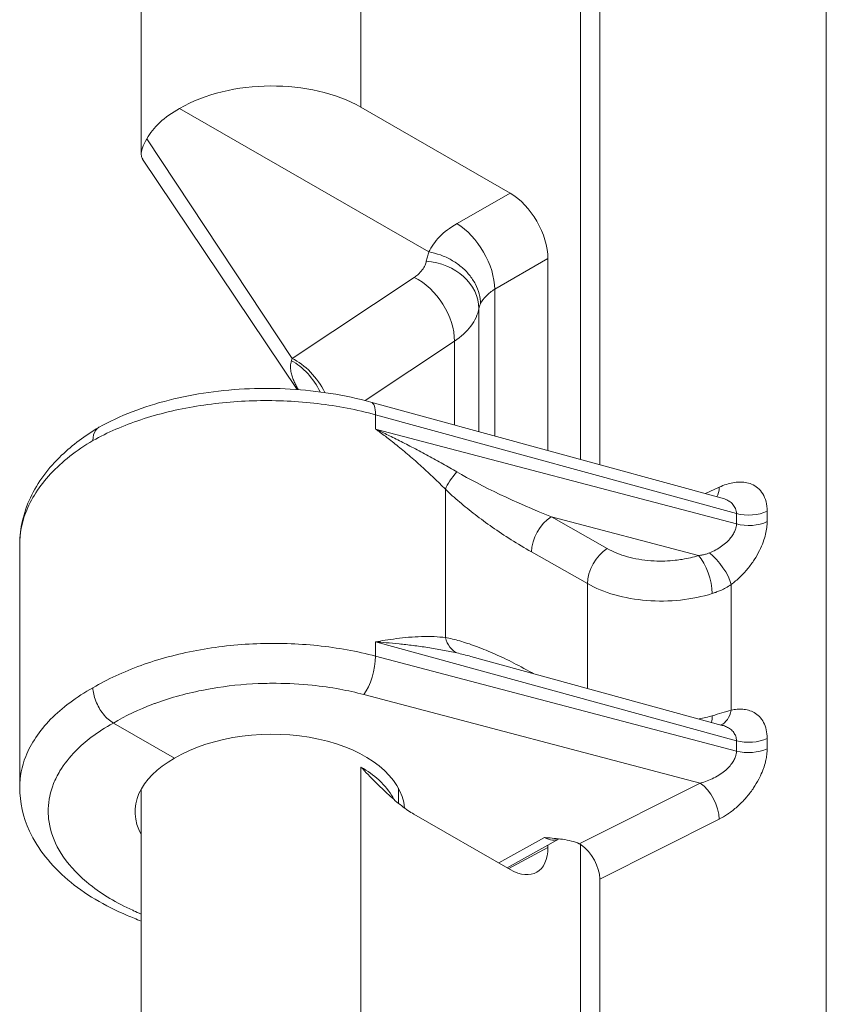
# Model space of a CAD drawing. Header units: inches. Extents: x 0 to 110, y 2 to 70.
# Tile 5 of 129: x 5.479 to 6.389, y 13.442 to 14.553. Entities that reach past the tile are written whole.
import ezdxf

# ---------------------------------------------------------------- set-up
doc = ezdxf.new("R2010")
doc.units = ezdxf.units.IN
doc.header["$LTSCALE"] = 3.25
doc.header["$MEASUREMENT"] = 0
doc.layers.add('Visible (ANSI)', color=7, linetype='Continuous', lineweight=18)
doc.layers.add('Visible Narrow (ANSI)', color=7, linetype='Continuous', lineweight=5)

msp = doc.modelspace()

# ---------------------------------------------------------------- linework, layer by layer
at = {"layer": 'Visible (ANSI)'}
for p, q in [((5.616, 14.8235), (5.616, 14.4011)), ((6.1113, 14.0567), (6.1113, 14.7609)), ((6.133, 14.7219), (6.133, 14.0507)), ((5.8637, 14.4541), (6.032, 14.3571)), ((5.9404, 14.2907), (5.6593, 14.4525)), ((5.7917, 14.1355), (5.6176, 14.3955)), ((6.0747, 14.0667), (6.0747, 14.2832)), ((6.2712, 14.0129), (5.8751, 14.1213)), ((5.479, 13.9606), (5.479, 13.6866)), ((6.2617, 13.9534), (6.2617, 13.9534)), ((5.9878, 13.8343), (5.9878, 13.8343)), ((5.9878, 13.8343), (6.2712, 13.7566)), ((5.6535, 13.7195), (5.5846, 13.7592)), ((5.616, 13.6847), (5.616, 13.2624)), ((5.9061, 13.6857), (5.9061, 13.6686)), ((5.9235, 13.6564), (6.032, 13.5939)), ((6.0872, 13.6285), (6.0286, 13.5959)), ((6.0747, 13.6186), (6.0747, 13.6215)), ((6.1113, 12.9179), (6.1113, 13.6222)), ((6.133, 13.5832), (6.133, 12.912))]:
    msp.add_line(p, q, dxfattribs=at)
for centre, major_axis, ratio, start_param, end_param in [((5.7611, 14.393), (0.1451, 0.0022), 0.585862, 0.776396, 2.339193), ((5.7611, 14.393), (0.1451, -0.0022), 0.565686, 2.356589, 2.853528), ((6.032, 14.3078), (0.0301, -0.0523), 0.578269, 0.787485, 2.357977), ((5.8665, 14.09), (0.0086, 0.0313), 0.342066, 6.283149, 6.283195), ((5.7611, 13.6575), (-0.152, -0.0023), 0.585862, 3.180521, 5.488785), ((5.7611, 13.6575), (-0.152, 0.0023), 0.565686, 5.506182, 6.595407), ((6.11, 13.5965), (0.0163, -0.0281), 0.578974, 0.78442, 2.26258), ((6.032, 13.6432), (0.0301, -0.0523), 0.577917, 5.499872, 7.070364)]:
    msp.add_ellipse(centre, major_axis=major_axis, ratio=ratio, start_param=start_param, end_param=end_param, dxfattribs=at)
for points, knots in [([(5.6177, 14.3955), (5.6167, 14.3971), (5.6161, 14.3988), (5.6158, 14.4046), (5.6181, 14.4106), (5.6223, 14.4184)], [0.0880898, 0.0880898, 0.0880898, 0.0880898, 0.1445086, 0.1445086, 0.2629399, 0.2629399, 0.2629399, 0.2629399]), ([(5.9986, 14.2321), (5.9986, 14.2358), (5.9981, 14.2396), (5.9971, 14.2434), (5.9961, 14.2471), (5.9947, 14.2509), (5.9928, 14.2545), (5.9909, 14.2581), (5.9886, 14.2616), (5.9859, 14.2649), (5.9832, 14.2682), (5.9801, 14.2713), (5.9767, 14.2741), (5.9733, 14.2769), (5.9696, 14.2795), (5.9657, 14.2817), (5.9618, 14.2839), (5.9578, 14.2858), (5.9534, 14.2873), (5.9491, 14.2889), (5.9445, 14.29), (5.9404, 14.2907)], [0, 0, 0, 0, 0.142857, 0.142857, 0.142857, 0.285714, 0.285714, 0.285714, 0.428571, 0.428571, 0.428571, 0.571429, 0.571429, 0.571429, 0.714286, 0.714286, 0.714286, 0.857143, 0.857143, 0.857143, 1, 1, 1, 1]), ([(5.5685, 14.093), (5.5917, 14.1059), (5.6187, 14.1163), (5.676, 14.1308), (5.7071, 14.1352), (5.7686, 14.1377), (5.7999, 14.1358), (5.8452, 14.1286), (5.8604, 14.1254), (5.8751, 14.1213)], [0, 0, 0, 0, 0.258225, 0.258225, 0.51406, 0.51406, 0.7651761, 0.7651761, 0.8967651, 0.8967651, 0.8967651, 0.8967651]), ([(5.479, 13.9611), (5.4791, 13.9789), (5.4833, 13.9969), (5.4992, 14.0307), (5.5113, 14.047), (5.5384, 14.0729), (5.5526, 14.0835), (5.5683, 14.0928)], [0.0020596, 0.0020596, 0.0020596, 0.0020596, 0.208726, 0.208726, 0.4253262, 0.4253262, 0.6003318, 0.6003318, 0.6003318, 0.6003318]), ([(5.5685, 14.093), (5.5685, 14.0929), (5.5684, 14.0929), (5.5684, 14.0929), (5.567, 14.0921), (5.5657, 14.0909), (5.5647, 14.0895), (5.5627, 14.0866), (5.5616, 14.0826), (5.5616, 14.078)], [0.4933139, 0.4933139, 0.4933139, 0.4933139, 0.4999131, 0.4999131, 0.4999131, 0.6666667, 0.6666667, 0.6666667, 0.9998723, 0.9998723, 0.9998723, 0.9998723]), ([(5.5846, 13.7592), (5.5806, 13.7615), (5.5766, 13.765), (5.5732, 13.7694), (5.5714, 13.7715), (5.5698, 13.774), (5.5685, 13.7764), (5.5671, 13.7788), (5.5659, 13.7814), (5.5649, 13.784), (5.5628, 13.7892), (5.5616, 13.7943), (5.5616, 13.799)], [0, 0, 0, 0, 0.333333, 0.333333, 0.333333, 0.499854, 0.499854, 0.499854, 0.666667, 0.666667, 0.666667, 1, 1, 1, 1]), ([(5.9235, 13.6564), (5.9191, 13.6589), (5.9099, 13.6652), (5.8953, 13.6777), (5.8799, 13.6926), (5.8692, 13.7038), (5.8637, 13.7095)], [0, 0, 0, 0, 0.25, 0.5, 0.75, 0.9999877, 0.9999877, 0.9999877, 0.9999877]), ([(5.616, 13.5358), (5.6106, 13.5378), (5.6054, 13.5399), (5.5748, 13.5529), (5.552, 13.5665), (5.5145, 13.5982), (5.4995, 13.6169), (5.4829, 13.6529), (5.479, 13.6698), (5.479, 13.6867)], [0.9644586, 0.9644586, 0.9644586, 0.9644586, 1.0153956, 1.0153956, 1.2688041, 1.2688041, 1.5260768, 1.5260768, 1.7250224, 1.7250224, 1.7250224, 1.7250224]), ([(6.0707, 13.63), (6.0715, 13.6299), (6.0717, 13.6299), (6.0786, 13.6294), (6.085, 13.6289), (6.0945, 13.6275), (6.098, 13.6269), (6.1043, 13.6252), (6.1073, 13.6242), (6.1099, 13.623)], [-0.1148728, -0.1148728, -0.1148728, -0.1148728, -0.1088705, -0.1088705, -0.0573587, -0.0573587, -0.0277861, -0.0277861, -0.000001, -0.000001, -0.000001, -0.000001]), ([(6.1099, 13.623), (6.1103, 13.6228), (6.1106, 13.6226), (6.111, 13.6224), (6.1114, 13.6222), (6.1117, 13.6219), (6.1121, 13.6217)], [0.000009, 0.000009, 0.000009, 0.000009, 0.5000039, 0.5000039, 0.5000039, 1, 1, 1, 1])]:
    msp.add_open_spline(points, degree=3, knots=knots, dxfattribs=at)
for points in [[(6.2712, 14.0129), (6.2712, 14.0128), (6.2712, 14.0128), (6.2712, 14.0128)], [(5.479, 13.9606), (5.479, 13.9606), (5.479, 13.9606), (5.479, 13.9606)], [(6.2712, 13.7566), (6.2712, 13.7566), (6.2712, 13.7566), (6.2712, 13.7566)], [(6.0873, 13.6285), (6.0873, 13.6285), (6.0872, 13.6285), (6.0872, 13.6285)]]:
    msp.add_open_spline(points, degree=3, dxfattribs=at)
at = {"layer": 'Visible Narrow (ANSI)'}
for p, q in [((6.3885, 11.682), (6.3885, 21.4248)), ((5.8637, 14.8296), (5.8637, 14.4541)), ((5.7861, 14.1706), (5.6223, 14.4184)), ((5.9722, 14.3227), (6.032, 14.3571)), ((6.0148, 14.2487), (6.0747, 14.2832)), ((5.7861, 14.1706), (5.9237, 14.262)), ((6.0148, 14.0831), (6.0148, 14.2487)), ((5.9968, 14.2268), (5.9968, 14.088)), ((5.8686, 14.1231), (5.9692, 14.1899)), ((5.9692, 14.1899), (5.9692, 14.0956)), ((5.8803, 14.107), (5.8803, 14.0909)), ((6.2872, 13.9955), (5.8803, 14.107)), ((6.2872, 13.9838), (5.8803, 14.0909)), ((5.9591, 13.8556), (5.9591, 14.0229)), ((5.9968, 14.029), (5.9968, 14.029)), ((6.2522, 14.0181), (6.2678, 14.0253)), ((6.2445, 13.9482), (6.0785, 13.9919)), ((6.1415, 13.9562), (6.0785, 13.9919)), ((6.2872, 13.9955), (6.2872, 13.9838)), ((6.3218, 13.9981), (6.3218, 13.9864)), ((6.1191, 13.9165), (6.0561, 13.9522)), ((6.2545, 13.9308), (6.2545, 13.9308)), ((6.1191, 13.7983), (6.1191, 13.9165)), ((6.2582, 13.9188), (6.2582, 13.9188)), ((6.2814, 13.7737), (6.2814, 13.9156)), ((6.2545, 13.9037), (6.2545, 13.9037)), ((6.2582, 13.9048), (6.2582, 13.9048)), ((6.2085, 13.8969), (6.2085, 13.8969)), ((5.8803, 13.8507), (5.8803, 13.8347)), ((5.8803, 13.8507), (6.2872, 13.7393)), ((5.9692, 13.8534), (5.9692, 13.8534)), ((6.2872, 13.7276), (5.8803, 13.8347)), ((6.0148, 13.8371), (6.0148, 13.8371)), ((6.0561, 13.8161), (6.058, 13.815)), ((6.2465, 13.6915), (5.8669, 13.7914)), ((6.2872, 13.7393), (6.2872, 13.7276)), ((6.3218, 13.7419), (6.3218, 13.7302)), ((5.8637, 13.7095), (5.8637, 13.6909)), ((5.8637, 13.7095), (5.8637, 13.7095)), ((5.8637, 13.6909), (5.8637, 13.3154)), ((6.2465, 13.6915), (6.1099, 13.623)), ((6.2678, 13.6508), (6.133, 13.5832)), ((6.0192, 13.6013), (6.0707, 13.63)), ((6.0747, 13.6186), (6.0304, 13.5949))]:
    msp.add_line(p, q, dxfattribs=at)
for centre, major_axis, ratio, start_param, end_param in [((5.9729, 14.2737), (-0.0301, 0.0523), 0.557781, 3.929044, 5.499536), ((5.9367, 14.2305), (0.0593, -0.0112), 0.82069, 0.152197, 1.712036), ((5.923, 14.2123), (-0.0334, 0.0503), 0.636195, 3.890894, 5.460094), ((6.0568, 14.222), (-0.0604, 0.0018), 0.555287, 6.030885, 6.193255), ((5.7799, 14.1175), (-0.0299, 0.0524), 0.675568, 4.619684, 5.46345), ((5.7853, 14.1209), (-0.0334, 0.0503), 0.636195, 4.519861, 5.460169), ((5.8665, 14.09), (0.0086, 0.0313), 0.342066, 5.374827, 6.283149), ((5.9819, 14.0363), (-0.0225, -0.0234), 0.356821, 4.786412, 5.610461), ((6.0812, 14.0174), (0.1514, -0.062), 0.150689, 3.969504, 4.756441), ((6.2469, 14.0396), (0.0137, -0.0295), 0.535442, 0.352495, 0.835351), ((6.0789, 13.9656), (-0.016, -0.0283), 0.57412, 3.938998, 5.492314), ((6.3009, 14.0125), (0.0325, 0), 0.575862, 4.276057, 5.410521), ((6.3009, 14.0008), (0.0325, 0), 0.575862, 4.276058, 5.410524), ((6.1419, 13.9298), (-0.016, -0.0283), 0.574125, 3.938994, 5.492337), ((6.2449, 13.9219), (0.0098, -0.031), 0.370579, 0.893432, 2.459026), ((6.2605, 13.9299), (0.0195, -0.026), 0.36914, 0.739434, 2.203266), ((5.9819, 13.8689), (-0.0056, -0.032), 0.729566, 5.265043, 6.089087), ((5.8665, 13.8177), (0.0083, 0.0314), 0.348941, 3.816961, 5.371322), ((6.0789, 13.8294), (0.0161, 0.0283), 0.573986, 2.350865, 2.371363), ((6.2449, 13.784), (-0.009, 0.0312), 0.389776, 3.731477, 4.045746), ((6.2605, 13.7881), (0.0068, -0.0318), 0.65012, 0.116755, 0.968845), ((6.3009, 13.7562), (0.0325, 0), 0.575862, 4.276057, 5.410521), ((6.3009, 13.7446), (0.0325, 0), 0.575862, 4.276058, 5.410524), ((6.2469, 13.6652), (0.0146, -0.029), 0.515418, 0.819538, 2.388814), ((6.071, 13.6567), (0.0165, -0.028), 0.596053, 5.493149, 6.268602)]:
    msp.add_ellipse(centre, major_axis=major_axis, ratio=ratio, start_param=start_param, end_param=end_param, dxfattribs=at)
for points, knots in [([(5.9404, 14.2907), (5.9433, 14.2966), (5.9471, 14.3024), (5.9523, 14.3078), (5.9576, 14.3132), (5.9642, 14.3181), (5.9722, 14.3227)], [0, 0, 0, 0, 0.5, 0.5, 0.5, 1, 1, 1, 1]), ([(5.9375, 14.2802), (5.9378, 14.282), (5.9389, 14.2853), (5.9396, 14.289), (5.9404, 14.2907)], [0, 0, 0, 0, 0.5, 0.9999294, 0.9999294, 0.9999294, 0.9999294]), ([(5.9237, 14.262), (5.9252, 14.263), (5.9266, 14.2641), (5.9278, 14.2651), (5.9299, 14.2669), (5.9316, 14.2686), (5.933, 14.2705), (5.9343, 14.2722), (5.9353, 14.2739), (5.9361, 14.2757), (5.9367, 14.2772), (5.9372, 14.2787), (5.9375, 14.2802)], [0, 0, 0, 0, 0.1912749, 0.1912749, 0.1912749, 0.5, 0.5, 0.5, 0.7763274, 0.7763274, 0.7763274, 0.9999757, 0.9999757, 0.9999757, 0.9999757]), ([(5.9986, 14.2321), (6, 14.2352), (6.0043, 14.2412), (6.011, 14.2464), (6.0148, 14.2487)], [0, 0, 0, 0, 0.5, 0.9999715, 0.9999715, 0.9999715, 0.9999715]), ([(5.9692, 14.1899), (5.9768, 14.1951), (5.9894, 14.2067), (5.9955, 14.22), (5.9968, 14.2268)], [0.0000001, 0.0000001, 0.0000001, 0.0000001, 0.5, 0.9999998, 0.9999998, 0.9999998, 0.9999998]), ([(5.7931, 14.1354), (5.7929, 14.1357), (5.7919, 14.1374), (5.7902, 14.1408), (5.788, 14.1455), (5.7861, 14.1505), (5.7848, 14.1558), (5.7842, 14.1617), (5.7848, 14.1658), (5.7854, 14.1681)], [0.3145735, 0.3145735, 0.3145735, 0.3145735, 0.3333333, 0.4444444, 0.5555556, 0.6666667, 0.7777778, 0.8888889, 1, 1, 1, 1]), ([(5.7854, 14.1681), (5.7855, 14.1685), (5.7856, 14.1689), (5.7857, 14.1693), (5.7858, 14.1697), (5.786, 14.1702), (5.7861, 14.1706)], [0.0001133, 0.0001133, 0.0001133, 0.0001133, 0.5, 0.5, 0.5, 1, 1, 1, 1]), ([(5.8803, 14.107), (5.8594, 14.1127), (5.8154, 14.1212), (5.7461, 14.1245), (5.6777, 14.1183), (5.6143, 14.1028), (5.5779, 14.087), (5.5616, 14.078)], [0, 0, 0, 0, 0.2, 0.4, 0.6, 0.8, 1, 1, 1, 1]), ([(5.9591, 14.0229), (5.9549, 14.0272), (5.9506, 14.0314), (5.9461, 14.0357), (5.9416, 14.04), (5.9369, 14.0444), (5.9322, 14.0486), (5.9275, 14.0529), (5.9228, 14.0571), (5.9181, 14.0611), (5.9134, 14.0651), (5.9087, 14.069), (5.9042, 14.0726), (5.8997, 14.0762), (5.8954, 14.0796), (5.8914, 14.0827), (5.8874, 14.0857), (5.8837, 14.0884), (5.8803, 14.0909)], [0.0001648, 0.0001648, 0.0001648, 0.0001648, 0.1666667, 0.1666667, 0.1666667, 0.3333333, 0.3333333, 0.3333333, 0.5, 0.5, 0.5, 0.6666667, 0.6666667, 0.6666667, 0.8333333, 0.8333333, 0.8333333, 1, 1, 1, 1]), ([(5.9719, 14.0425), (5.9668, 14.0455), (5.9615, 14.0485), (5.9562, 14.0516), (5.9508, 14.0546), (5.9452, 14.0577), (5.9397, 14.0607), (5.9341, 14.0637), (5.9286, 14.0667), (5.9232, 14.0696), (5.9177, 14.0724), (5.9124, 14.0752), (5.9073, 14.0777), (5.9021, 14.0803), (5.8972, 14.0828), (5.8927, 14.0849), (5.8882, 14.0871), (5.8841, 14.0891), (5.8803, 14.0909)], [0, 0, 0, 0, 0.166667, 0.166667, 0.166667, 0.333333, 0.333333, 0.333333, 0.5, 0.5, 0.5, 0.666667, 0.666667, 0.666667, 0.833333, 0.833333, 0.833333, 1, 1, 1, 1]), ([(5.5616, 14.078), (5.5428, 14.0668), (5.5106, 14.0414), (5.4842, 14.0004), (5.479, 13.9727), (5.479, 13.9606)], [0, 0, 0, 0, 0.0909091, 0.1818182, 0.2527386, 0.2527386, 0.2527386, 0.2527386]), ([(6.0561, 13.9522), (6.0482, 13.9568), (6.0329, 13.966), (6.0116, 13.9802), (5.9922, 13.9944), (5.9747, 14.0086), (5.9641, 14.0181), (5.9591, 14.0229)], [0, 0, 0, 0, 0.2, 0.4, 0.6, 0.8, 0.9999812, 0.9999812, 0.9999812, 0.9999812]), ([(6.2712, 14.0129), (6.272, 14.0126), (6.2728, 14.0124), (6.2736, 14.0121), (6.2737, 14.012), (6.2738, 14.012), (6.2739, 14.012), (6.2756, 14.0114), (6.2772, 14.0106), (6.2788, 14.0096), (6.2789, 14.0096), (6.279, 14.0095), (6.279, 14.0095), (6.2806, 14.0085), (6.282, 14.0073), (6.2832, 14.0059), (6.2844, 14.0045), (6.2854, 14.0029), (6.2861, 14.0012), (6.2868, 13.9994), (6.2872, 13.9975), (6.2872, 13.9955)], [0.4975282, 0.4975282, 0.4975282, 0.4975282, 0.5488529, 0.5488529, 0.5488529, 0.5555556, 0.5555556, 0.5555556, 0.6608392, 0.6608392, 0.6608392, 0.6666667, 0.6666667, 0.6666667, 0.7727679, 0.7727679, 0.7727679, 0.8846584, 0.8846584, 0.8846584, 1, 1, 1, 1]), ([(6.2872, 13.9838), (6.2872, 13.9828), (6.2871, 13.9817), (6.2869, 13.9805), (6.2866, 13.9793), (6.2863, 13.9781), (6.2858, 13.9768), (6.2853, 13.9755), (6.2847, 13.9741), (6.2838, 13.9726), (6.283, 13.9711), (6.2819, 13.9696), (6.2806, 13.968), (6.2794, 13.9665), (6.2779, 13.9649), (6.2762, 13.9633), (6.2745, 13.9617), (6.2726, 13.9602), (6.2705, 13.9587), (6.2685, 13.9572), (6.2662, 13.9558), (6.2639, 13.9545), (6.2616, 13.9532), (6.2592, 13.9521), (6.2567, 13.9511)], [0.0000001, 0.0000001, 0.0000001, 0.0000001, 0.1250001, 0.1250001, 0.1250001, 0.2500001, 0.2500001, 0.2500001, 0.3750001, 0.3750001, 0.3750001, 0.5000001, 0.5000001, 0.5000001, 0.625, 0.625, 0.625, 0.75, 0.75, 0.75, 0.875, 0.875, 0.875, 1, 1, 1, 1]), ([(6.3218, 13.9864), (6.3218, 13.9844), (6.3217, 13.9821), (6.3211, 13.9774), (6.3202, 13.9724), (6.3177, 13.9636), (6.3135, 13.9538), (6.3076, 13.9434), (6.3, 13.9331), (6.2941, 13.9267), (6.2879, 13.9208), (6.2848, 13.9181), (6.2814, 13.9156)], [0, 0, 0, 0, 0.125, 0.125, 0.25, 0.375, 0.5, 0.625, 0.75, 0.875, 0.875, 0.9999999, 0.9999999, 0.9999999, 0.9999999]), ([(6.2445, 13.9482), (6.2385, 13.9464), (6.2324, 13.9449), (6.2262, 13.9439), (6.2236, 13.9434), (6.2209, 13.9431), (6.2183, 13.9428), (6.2105, 13.9419), (6.2025, 13.9417), (6.1946, 13.9421), (6.1933, 13.9421), (6.1919, 13.9422), (6.1906, 13.9423), (6.1814, 13.943), (6.1724, 13.9446), (6.1642, 13.9469), (6.1559, 13.9492), (6.1484, 13.9523), (6.1415, 13.9562)], [0, 0, 0, 0, 0.176003, 0.176003, 0.176003, 0.25, 0.25, 0.25, 0.463339, 0.463339, 0.463339, 0.5, 0.5, 0.5, 0.74903, 0.74903, 0.74903, 1, 1, 1, 1]), ([(6.2567, 13.9511), (6.2556, 13.9506), (6.2545, 13.9502), (6.2532, 13.9498), (6.2519, 13.9495), (6.2506, 13.9492), (6.2491, 13.9489), (6.2477, 13.9486), (6.2461, 13.9484), (6.2445, 13.9482)], [0.0000026, 0.0000026, 0.0000026, 0.0000026, 0.3333348, 0.3333348, 0.3333348, 0.6666669, 0.6666669, 0.6666669, 0.9999991, 0.9999991, 0.9999991, 0.9999991]), ([(6.26, 13.9053), (6.2487, 13.9018), (6.2244, 13.8968), (6.1858, 13.8963), (6.149, 13.9028), (6.1281, 13.9114), (6.1191, 13.9165)], [0.0000001, 0.0000001, 0.0000001, 0.0000001, 0.25, 0.5, 0.75, 0.9999985, 0.9999985, 0.9999985, 0.9999985]), ([(6.2814, 13.9156), (6.2794, 13.9142), (6.2773, 13.9129), (6.2747, 13.9115), (6.2743, 13.9113), (6.272, 13.9101), (6.27, 13.9091), (6.2666, 13.9077), (6.2652, 13.9072), (6.2626, 13.9062), (6.2613, 13.9058), (6.26, 13.9053)], [0, 0, 0, 0, 0.333333, 0.333333, 0.391919, 0.391919, 0.666667, 0.666667, 0.845235, 0.845235, 1, 1, 1, 1]), ([(5.8803, 13.8507), (5.8836, 13.8514), (5.8872, 13.852), (5.8911, 13.8526), (5.8951, 13.8532), (5.8993, 13.8539), (5.9038, 13.8544), (5.9083, 13.855), (5.9129, 13.8555), (5.9176, 13.8559), (5.9178, 13.8559), (5.9179, 13.856), (5.918, 13.856), (5.9226, 13.8563), (5.9273, 13.8566), (5.9319, 13.8568), (5.932, 13.8568), (5.9322, 13.8568), (5.9324, 13.8568), (5.937, 13.8569), (5.9415, 13.8569), (5.9459, 13.8567), (5.9461, 13.8567), (5.9463, 13.8567), (5.9465, 13.8567), (5.9509, 13.8565), (5.955, 13.8561), (5.9591, 13.8556)], [0, 0, 0, 0, 0.166667, 0.166667, 0.166667, 0.333333, 0.333333, 0.333333, 0.5, 0.5, 0.5, 0.504818, 0.504818, 0.504818, 0.666667, 0.666667, 0.666667, 0.673083, 0.673083, 0.673083, 0.833333, 0.833333, 0.833333, 0.841394, 0.841394, 0.841394, 1, 1, 1, 1]), ([(5.9591, 13.8556), (5.9643, 13.8547), (5.9751, 13.8521), (5.9927, 13.8463), (6.0122, 13.8385), (6.0332, 13.8286), (6.0483, 13.8205), (6.0561, 13.8161)], [0.0000332, 0.0000332, 0.0000332, 0.0000332, 0.2, 0.4, 0.6, 0.8, 1, 1, 1, 1]), ([(5.8803, 13.8347), (5.8594, 13.8402), (5.8154, 13.8481), (5.7461, 13.8504), (5.6778, 13.8427), (5.6143, 13.8256), (5.5779, 13.8086), (5.5616, 13.799)], [0, 0, 0, 0, 0.2, 0.4, 0.6, 0.8, 1, 1, 1, 1]), ([(5.8803, 13.8507), (5.8839, 13.8505), (5.888, 13.8502), (5.8924, 13.8498), (5.8968, 13.8495), (5.9017, 13.849), (5.9068, 13.8485), (5.9119, 13.848), (5.9172, 13.8474), (5.9226, 13.8467), (5.9281, 13.8461), (5.9337, 13.8453), (5.9392, 13.8444), (5.9448, 13.8436), (5.9504, 13.8426), (5.9559, 13.8416), (5.9614, 13.8406), (5.9667, 13.8395), (5.9719, 13.8383)], [0, 0, 0, 0, 0.166667, 0.166667, 0.166667, 0.333333, 0.333333, 0.333333, 0.5, 0.5, 0.5, 0.666667, 0.666667, 0.666667, 0.833333, 0.833333, 0.833333, 1, 1, 1, 1]), ([(5.479, 13.6867), (5.479, 13.6984), (5.4842, 13.7251), (5.5106, 13.7645), (5.5428, 13.7885), (5.5616, 13.799)], [0.747257, 0.747257, 0.747257, 0.747257, 0.8181818, 0.9090909, 1, 1, 1, 1]), ([(5.8669, 13.7914), (5.858, 13.7937), (5.849, 13.7957), (5.8399, 13.7974), (5.8297, 13.7993), (5.8193, 13.8008), (5.8088, 13.8018), (5.7955, 13.8032), (5.7819, 13.8039), (5.7682, 13.804), (5.7615, 13.8041), (5.7547, 13.8039), (5.748, 13.8037), (5.7304, 13.8029), (5.7129, 13.8011), (5.6959, 13.7982), (5.6933, 13.7978), (5.6907, 13.7973), (5.6881, 13.7968), (5.6686, 13.7931), (5.6498, 13.788), (5.6325, 13.7817), (5.6314, 13.7813), (5.6303, 13.7809), (5.6292, 13.7805), (5.6132, 13.7744), (5.5983, 13.7674), (5.5846, 13.7592)], [0, 0, 0, 0, 0.0941977, 0.0941977, 0.0941977, 0.2, 0.2, 0.2, 0.3339529, 0.3339529, 0.3339529, 0.4, 0.4, 0.4, 0.5731888, 0.5731888, 0.5731888, 0.6, 0.6, 0.6, 0.8, 0.8, 0.8, 0.8126384, 0.8126384, 0.8126384, 1, 1, 1, 1]), ([(6.26, 13.7674), (6.2636, 13.7685), (6.2709, 13.7706), (6.278, 13.7728), (6.2814, 13.7737)], [0.0000011, 0.0000011, 0.0000011, 0.0000011, 0.5, 1, 1, 1, 1]), ([(5.616, 13.5437), (5.613, 13.545), (5.6101, 13.5462), (5.607, 13.5476), (5.6067, 13.5478), (5.5882, 13.5562), (5.572, 13.5659), (5.557, 13.5778), (5.5556, 13.5789), (5.5424, 13.5901), (5.5328, 13.6009), (5.5241, 13.6146), (5.5227, 13.6171), (5.516, 13.6299), (5.5127, 13.6406), (5.5112, 13.655), (5.511, 13.6588), (5.5115, 13.6721), (5.5135, 13.6816), (5.5192, 13.6957), (5.5216, 13.7004), (5.5291, 13.713), (5.5352, 13.7206), (5.5475, 13.7332), (5.5533, 13.7383), (5.5672, 13.7488), (5.5754, 13.7541), (5.5846, 13.7592)], [0.4405799, 0.4405799, 0.4405799, 0.4405799, 0.4545455, 0.4545455, 0.4560684, 0.4560684, 0.5454545, 0.5454545, 0.555039, 0.555039, 0.6363636, 0.6363636, 0.6540458, 0.6540458, 0.7272727, 0.7272727, 0.7530421, 0.7530421, 0.8181818, 0.8181818, 0.8519416, 0.8519416, 0.9090909, 0.9090909, 0.9513734, 0.9513734, 1, 1, 1, 1]), ([(6.2712, 13.7566), (6.2712, 13.7566), (6.2713, 13.7566), (6.2713, 13.7566), (6.2729, 13.7562), (6.2746, 13.7556), (6.2761, 13.7548), (6.2777, 13.7541), (6.2792, 13.7532), (6.2806, 13.7522), (6.282, 13.7511), (6.2832, 13.7499), (6.2841, 13.7485), (6.2851, 13.7472), (6.2859, 13.7457), (6.2864, 13.7442), (6.2869, 13.7426), (6.2872, 13.741), (6.2872, 13.7393)], [0.3725304, 0.3725304, 0.3725304, 0.3725304, 0.375, 0.375, 0.375, 0.5, 0.5, 0.5, 0.625, 0.625, 0.625, 0.75, 0.75, 0.75, 0.875, 0.875, 0.875, 1, 1, 1, 1]), ([(6.2872, 13.7276), (6.2872, 13.7265), (6.2871, 13.7254), (6.2868, 13.7242), (6.2866, 13.7229), (6.2862, 13.7216), (6.2857, 13.7203), (6.2851, 13.7189), (6.2844, 13.7174), (6.2835, 13.7158), (6.2825, 13.7143), (6.2814, 13.7127), (6.28, 13.711), (6.2786, 13.7094), (6.277, 13.7077), (6.2751, 13.7061), (6.2733, 13.7045), (6.2712, 13.7029), (6.269, 13.7014), (6.2667, 13.6999), (6.2643, 13.6985), (6.2619, 13.6972), (6.2594, 13.696), (6.2568, 13.6948), (6.2542, 13.6939), (6.2517, 13.6929), (6.2491, 13.6921), (6.2465, 13.6915)], [0.0000001, 0.0000001, 0.0000001, 0.0000001, 0.1111112, 0.1111112, 0.1111112, 0.2222223, 0.2222223, 0.2222223, 0.3333334, 0.3333334, 0.3333334, 0.4444445, 0.4444445, 0.4444445, 0.5555556, 0.5555556, 0.5555556, 0.6666667, 0.6666667, 0.6666667, 0.7777778, 0.7777778, 0.7777778, 0.8888889, 0.8888889, 0.8888889, 1, 1, 1, 1]), ([(6.3218, 13.7302), (6.3218, 13.7287), (6.3218, 13.7272), (6.3215, 13.7248), (6.3215, 13.724), (6.3211, 13.7214), (6.3208, 13.7195), (6.3202, 13.7167), (6.3201, 13.716), (6.3193, 13.713), (6.3186, 13.7105), (6.3175, 13.7073), (6.3172, 13.7067), (6.3159, 13.7032), (6.3146, 13.7003), (6.3129, 13.6968), (6.3126, 13.6963), (6.3106, 13.6925), (6.3087, 13.6892), (6.3063, 13.6856), (6.3061, 13.6853), (6.3035, 13.6815), (6.3008, 13.6781), (6.2979, 13.6747), (6.2978, 13.6746), (6.2947, 13.6711), (6.2915, 13.6679), (6.2882, 13.6649), (6.2881, 13.6648), (6.2848, 13.6619), (6.2815, 13.6593), (6.2778, 13.6568), (6.2776, 13.6566), (6.2741, 13.6543), (6.271, 13.6524), (6.2678, 13.6508)], [0, 0, 0, 0, 0.076658, 0.076658, 0.111111, 0.111111, 0.193918, 0.193918, 0.222222, 0.222222, 0.311362, 0.311362, 0.333333, 0.333333, 0.428797, 0.428797, 0.444444, 0.444444, 0.546136, 0.546136, 0.555556, 0.555556, 0.663442, 0.663442, 0.666667, 0.666667, 0.777778, 0.777778, 0.780721, 0.780721, 0.888889, 0.888889, 0.89809, 0.89809, 1, 1, 1, 1]), ([(5.8637, 13.7095), (5.8713, 13.7051), (5.8781, 13.7002), (5.8838, 13.695), (5.8848, 13.6941), (5.8858, 13.6931), (5.8868, 13.6922), (5.8929, 13.6861), (5.8976, 13.6797), (5.9009, 13.673)], [0.0000527, 0.0000527, 0.0000527, 0.0000527, 0.1413362, 0.1413362, 0.1413362, 0.1666667, 0.1666667, 0.1666667, 0.3261679, 0.3261679, 0.3261679, 0.3261679])]:
    msp.add_open_spline(points, degree=3, knots=knots, dxfattribs=at)
for points in [[(6.2678, 14.0253), (6.2706, 14.0266), (6.276, 14.0287), (6.2832, 14.0305), (6.2903, 14.0312), (6.2973, 14.0308), (6.3043, 14.029), (6.3113, 14.025), (6.3172, 14.0183), (6.321, 14.0092), (6.3218, 14.002), (6.3218, 13.9981)], [(5.9719, 13.8383), (5.977, 13.8371), (5.9823, 13.8358), (5.9878, 13.8343)], [(6.2451, 13.7638), (6.2502, 13.7648), (6.2552, 13.766), (6.26, 13.7674)], [(6.2814, 13.7737), (6.2836, 13.7742), (6.2879, 13.7749), (6.2943, 13.7749), (6.3008, 13.7739), (6.3073, 13.7713), (6.3134, 13.7667), (6.3181, 13.7602), (6.3211, 13.7518), (6.3218, 13.7454), (6.3218, 13.7419)]]:
    msp.add_open_spline(points, degree=3, dxfattribs=at)

doc.saveas('drawing.dxf')
